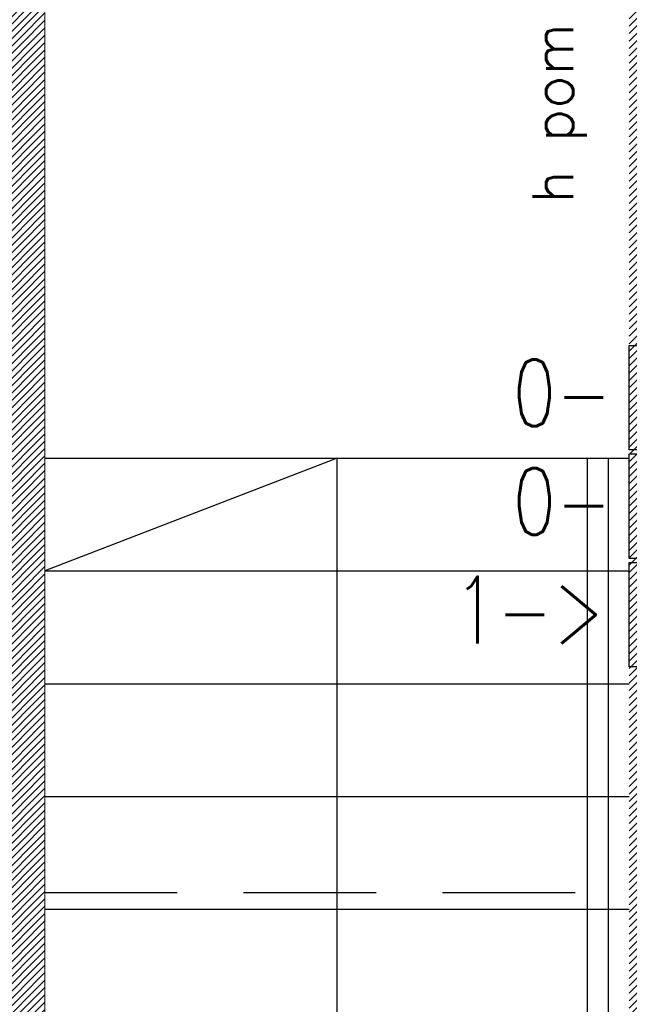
# Model space of a CAD drawing. Header units: inches. Extents: x 27484 to 71626, y -45113 to 39.
# Tile 75 of 256: x 33856 to 34002, y -32042 to -31806. Entities that reach past the tile are written whole.
import ezdxf
from ezdxf.enums import TextEntityAlignment as Align

# ---------------------------------------------------------------- set-up
doc = ezdxf.new("R2010")
doc.units = ezdxf.units.IN
doc.header["$LTSCALE"] = 50
doc.header["$MEASUREMENT"] = 0
doc.linetypes.add('DASHED2', pattern=[9.525, 6.35, -3.175])
for name, color, linetype, lineweight in [('A-PRZERYW', 7, 'DASHED2', 18), ('A-SCIANY', 5, 'Continuous', 18), ('A-WID', 1, 'Continuous', 9), ('A-ść. istn.', 8, 'Continuous', 0)]:
    doc.layers.add(name, color=color, linetype=linetype, lineweight=lineweight)
for name, color, linetype in [('B-IWE', 2, 'Continuous'), ('B-IWE-KAN', 7, 'Continuous'), ('OPISY', 7, 'Continuous'), ('R-MET-IWE', 2, 'Continuous'), ('rz_wentylacja', 10, 'Continuous')]:
    doc.layers.add(name, color=color, linetype=linetype)
doc.styles.get("Standard").update_dxf_attribs({"font": 'romans.shx'})

# ---------------------------------------------------------------- blocks, each defined once
blk = doc.blocks.new('IWE0W')
at = {"layer": 'B-IWE-KAN'}
blk.add_lwpolyline([(0.854, 0.854, -1), (0.146, 0.146), (0.854, 0.854, 1), (0.146, 0.146)], format="xyb", dxfattribs=at)
blk = doc.blocks.new('IWE0W011')
at = {"layer": 'B-IWE'}
blk.add_lwpolyline([(0, 0), (25, 0), (25, 25), (0, 25), (0, 0)], dxfattribs=at)
at = {"xscale": 15, "yscale": 15, "zscale": 15}
blk.add_blockref('IWE0W', (5, 5), dxfattribs=at)
at = {"layer": 'R-MET-IWE', "width": 0.75}
blk.add_attdef('NR', text='', height=9.5, dxfattribs=at).set_placement((12.5, 37), align=Align.MIDDLE)

msp = doc.modelspace()

# ---------------------------------------------------------------- hatches: boundary and pattern name
at = {"layer": 'A-ść. istn.', "ltscale": 0.1}
h = msp.add_hatch(dxfattribs=at)
h.set_pattern_fill('ANSI31', color=256, scale=10)
h.set_pattern_definition([(45, (31560.1443, -34930.5661), (-0.88388348, 0.88388348), [])])
h.paths.add_polyline_path([(33862.48246, -31639.06607), (33815.99909, -31639.06607), (33815.99909, -31663.56607), (33862.48246, -31663.56607)])
h.paths.add_polyline_path([(33815.99909, -31639.06607), (33792.48246, -31639.06607), (33792.48246, -31661.06607), (33792.48246, -31663.56607), (33815.99909, -31663.56607)])
h.paths.add_polyline_path([(33815.99909, -31663.56607), (33792.48246, -31663.56607), (33792.48246, -31676.06607), (33815.99909, -31676.06607)], flags=17)
h.paths.add_polyline_path([(33862.48246, -31663.56607), (33815.99909, -31663.56607), (33815.99909, -31676.06607), (33850.48246, -31676.06607), (33850.48246, -32341.06607), (33769.48246, -32341.06607), (33769.48246, -32366.06607), (33930.48246, -32366.06607), (33930.48246, -32340.06607), (34002.48246, -32340.06607), (34002.48246, -32366.06607), (34014.98246, -32366.06607), (34014.98246, -31793.56607), (34002.48246, -31793.56607), (34002.48246, -32328.06607), (33918.48246, -32328.06607), (33918.48246, -32341.06607), (33862.48246, -32341.06607), (33862.48246, -31676.06607)])

# ---------------------------------------------------------------- linework, layer by layer
at = {"layer": 'A-PRZERYW', "color": 2, "lineweight": -3, "ltscale": 0.1}
msp.add_line((33862.48246, -32015.06607), (34002.48246, -32015.06607), dxfattribs=at)
at = {"layer": 'A-SCIANY', "ltscale": 3}
msp.add_line((33862.48246, -32341.06607), (33862.48246, -31676.06607), dxfattribs=at)
at = {"layer": 'A-WID', "lineweight": -2}
for p, q in [((33862.48246, -31911.06607), (34002.48246, -31911.06607)), ((33992.48246, -32328.06607), (33992.48246, -31911.06607)), ((33997.48246, -32328.06607), (33997.48246, -31911.06607)), ((33862.48246, -31938.06607), (34002.48246, -31938.06607)), ((33862.48246, -31965.06607), (34002.48246, -31965.06607)), ((33862.48246, -31992.06607), (34002.48246, -31992.06607)), ((33862.48246, -32019.06607), (34002.48246, -32019.06607))]:
    msp.add_line(p, q, dxfattribs=at)
msp.add_lwpolyline([(33932.48246, -32328.06607), (33932.48246, -31911.06607), (33862.48246, -31938.06607)], dxfattribs=at)

# ---------------------------------------------------------------- block references
at = {"layer": 'rz_wentylacja'}
ref = msp.add_blockref('IWE0W011', (34027.48246, -31884.06607), dxfattribs=dict(at, xscale=-1, rotation=90))
ref.add_attrib('NR', '0-', (33974.59525, -31903.42177), dxfattribs={"layer": 'R-MET-IWE', "height": 16, "width": 0.75})
ref = msp.add_blockref('IWE0W011', (34027.48246, -31910.06607), dxfattribs=dict(at, xscale=-1, rotation=90))
ref.add_attrib('NR', '0-', (33974.59525, -31929.42177), dxfattribs={"layer": 'R-MET-IWE', "height": 16, "width": 0.75})
ref = msp.add_blockref('IWE0W011', (34027.48246, -31936.06607), dxfattribs=dict(at, xscale=-1, rotation=90))
ref.add_attrib('NR', '1->', (33960.50581, -31955.42177), dxfattribs={"layer": 'R-MET-IWE', "height": 16, "width": 0.75})

# ---------------------------------------------------------------- texts
at = {"layer": 'OPISY', "insert": (33979.27444, -31850.0604), "char_height": 9.8, "width": 746.844025, "attachment_point": 1, "rotation": 90}
msp.add_mtext('h pom = 284cm', dxfattribs=at)

doc.saveas('drawing.dxf')
